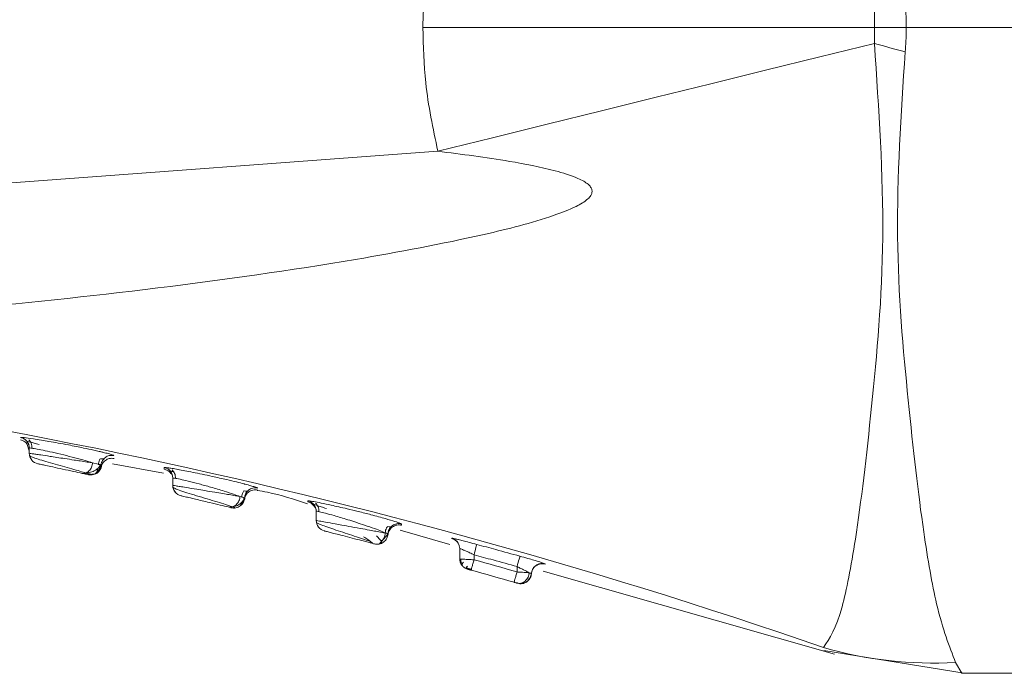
# Model space of a CAD drawing. Header units: millimetres. Extents: x -445 to 1924, y -59 to 420.
# Tile 21 of 40: x 628.69 to 642.41, y 153.48 to 162.59. Entities that reach past the tile are written whole.
import ezdxf

# ---------------------------------------------------------------- set-up
doc = ezdxf.new("R2010")
doc.units = ezdxf.units.MM

# ---------------------------------------------------------------- blocks, each defined once
blk = doc.blocks.new('Drawing View2')
at = {"color": 7, "linetype": 'Continuous', "lineweight": 18}
for p, q in [((-2.388, -9), (-15.162, -9)), ((-36.888, -11.845), (-21.693, -10.722)), ((-27.511, -14.712), (-27.511, -14.712)), ((-27.388, -14.897), (-27.422, -14.798)), ((-27.401, -14.808), (-27.396, -14.81)), ((-27.388, -14.86), (-27.388, -14.933)), ((-27.388, -14.86), (-27.388, -14.892)), ((-26.505, -15.066), (-26.429, -15.085)), ((-26.387, -15.098), (-26.387, -15.098)), ((-26.23, -15.081), (-25.517, -15.212)), ((-26.208, -14.964), (-26.208, -14.964)), ((-26.6, -15.208), (-26.525, -15.224)), ((-26.569, -15.231), (-26.563, -15.232)), ((-26.568, -15.231), (-26.569, -15.231)), ((-26.568, -15.229), (-26.461, -15.219)), ((-26.508, -15.231), (-26.457, -15.216)), ((-25.507, -15.131), (-25.506, -15.154)), ((-25.42, -15.208), (-25.396, -15.229)), ((-25.388, -15.278), (-25.388, -15.379)), ((-25.388, -15.278), (-25.388, -15.299)), ((-24.205, -15.418), (-24.205, -15.418)), ((-24.45, -15.535), (-24.429, -15.542)), ((-24.388, -15.555), (-24.388, -15.555)), ((-23.503, -15.596), (-23.503, -15.611)), ((-24.563, -15.681), (-24.522, -15.69)), ((-23.42, -15.664), (-23.396, -15.694)), ((-23.396, -15.694), (-23.393, -15.711)), ((-23.388, -15.742), (-23.388, -15.869)), ((-23.388, -15.742), (-23.388, -15.756)), ((-22.512, -16.199), (-22.387, -16.056)), ((-22.388, -16.057), (-22.388, -16.057)), ((-22.22, -16.005), (-21.523, -16.204)), ((-21.499, -16.116), (-21.499, -16.12)), ((-21.419, -16.174), (-21.395, -16.214)), ((-21.388, -16.261), (-21.388, -16.403)), ((-21.388, -16.261), (-21.388, -16.264)), ((-21.373, -16.407), (-21.388, -16.403)), ((-21.188, -16.348), (-21.188, -16.417)), ((-20.197, -16.474), (-20.222, -16.464)), ((-21.3, -16.538), (-21.29, -16.543)), ((-21.291, -16.544), (-21.291, -16.544)), ((-21.278, -16.548), (-21.275, -16.549)), ((-20.588, -16.512), (-20.588, -16.587)), ((-20.392, -16.608), (-20.397, -16.606)), ((-20.392, -16.619), (-20.387, -16.608)), ((-20.383, -16.58), (-20.388, -16.609)), ((-20.224, -16.574), (-16.164, -17.733)), ((-20.633, -16.726), (-20.628, -16.727)), ((-20.627, -16.724), (-20.629, -16.731)), ((-20.579, -16.744), (-20.587, -16.743)), ((-20.582, -16.74), (-20.579, -16.741)), ((-20.579, -16.745), (-20.58, -16.745)), ((-20.56, -16.747), (-20.557, -16.747)), ((-20.534, -16.744), (-20.519, -16.748)), ((-16.315, -17.64), (-16.315, -17.64)), ((-16.313, -17.683), (-14.356, -18)), ((-14.473, -17.848), (-14.388, -18)), ((-14.388, -18), (-2.388, -18))]:
    blk.add_line(p, q, dxfattribs=at)
at = {"color": 7, "linetype": 'Continuous', "lineweight": 18, "flags": 128}
for points in [[(-15.606, -9.219), (-16.366, -9.407), (-17.126, -9.594), (-17.887, -9.782), (-18.648, -9.97), (-19.409, -10.158), (-20.17, -10.346), (-20.932, -10.534), (-21.693, -10.722)], [(-27.388, -14.932), (-27.386, -14.958), (-27.384, -14.966)], [(-21.149, -16.203), (-21.15, -16.206), (-21.152, -16.215), (-21.156, -16.228), (-21.161, -16.246), (-21.167, -16.268), (-21.173, -16.293), (-21.18, -16.32), (-21.188, -16.348)], [(-20.548, -16.367), (-20.549, -16.371), (-20.551, -16.379), (-20.555, -16.393), (-20.56, -16.411), (-20.566, -16.433), (-20.573, -16.457), (-20.58, -16.484), (-20.588, -16.512)], [(-20.522, -16.75), (-20.546, -16.751), (-20.579, -16.745)]]:
    blk.add_lwpolyline(points, dxfattribs=at)
at = {"color": 7, "linetype": 'Continuous', "lineweight": 18}
for centre, radius, start, end in [((28.954, 149.703), 165.051, 254.33696, 254.49181), ((-42.346, -92.858), 79.595, 70.91073, 86.068), ((-27.538, -14.86), 0.15, 0.0073, 79.4971), ((-27.238, -14.933), 0.15, 180, 257.9926), ((-26.537, -15.084), 0.15, 257.5832, 285.1028), ((-25.538, -15.278), 0.15, 0.0064, 78.0251), ((-25.238, -15.379), 0.15, 180, 256.8202), ((-25.238, -15.379), 0.15, 191.6374, 229.3328), ((-23.538, -15.742), 0.15, 0.0057, 76.5885), ((-23.238, -15.869), 0.15, 180, 255.6421), ((-22.238, -16.062), 0.15, 98.0084, 177.8577), ((-21.538, -16.261), 0.15, 29.185, 75.0959), ((-21.538, -16.261), 0.15, 0.0051, 29.1784), ((-48.073, -112.891), 100.15, 74.07145, 74.4281), ((-20.238, -16.618), 0.15, 74.1953, 165.2281), ((-48.073, -112.891), 100, 74.07145, 74.4281), ((-14.795, -12.426), 5.431, 253.7433, 273.3999)]:
    blk.add_arc(centre, radius, start, end, dxfattribs=at)
for points, knots in [([(-21.902, -9), (-21.891, -8.674), (-21.871, -8.093), (-21.747, -7.526), (-21.693, -7.279)], [0, 0, 0, 0, 0.5628918, 1, 1, 1, 1]), ([(-15.606, -8.781), (-15.606, -8.822), (-15.606, -8.895), (-15.606, -8.968), (-15.606, -9)], [0, 0, 0, 0, 0.556333, 1, 1, 1, 1]), ([(-15.177, -8.661), (-15.172, -8.725), (-15.163, -8.837), (-15.162, -8.951), (-15.162, -9)], [0, 0, 0, 0, 0.561067, 1, 1, 1, 1]), ([(-15.606, -9), (-16.78, -8.999), (-18.877, -8.996), (-20.978, -8.999), (-21.902, -9)], [0, 0, 0, 0, 0.560021, 1, 1, 1, 1]), ([(-21.693, -10.722), (-21.76, -10.405), (-21.88, -9.837), (-21.895, -9.257), (-21.902, -9)], [0, 0, 0, 0, 0.556738, 1, 1, 1, 1]), ([(-15.162, -9), (-15.245, -9), (-15.393, -9), (-15.541, -9), (-15.606, -9)], [0, 0, 0, 0, 0.559994, 1, 1, 1, 1]), ([(-15.606, -9), (-15.606, -9.041), (-15.606, -9.114), (-15.606, -9.187), (-15.606, -9.219)], [0, 0, 0, 0, 0.56272, 1, 1, 1, 1]), ([(-15.162, -9), (-15.162, -9.063), (-15.164, -9.177), (-15.173, -9.289), (-15.177, -9.339)], [0, 0, 0, 0, 0.558771, 1, 1, 1, 1]), ([(-15.606, -9.219), (-15.544, -10.137), (-15.422, -11.945), (-15.645, -14.362), (-15.845, -16.077), (-16.08, -17.285), (-16.229, -17.511), (-16.315, -17.64)], [0, 0, 0, 0, 0.215583, 0.424685, 0.63353, 0.789403, 1, 1, 1, 1]), ([(-15.177, -9.339), (-15.234, -10.21), (-15.346, -11.936), (-15.136, -14.255), (-14.944, -15.951), (-14.717, -17.236), (-14.562, -17.624), (-14.473, -17.848)], [0, 0, 0, 0, 0.215496, 0.427053, 0.635275, 0.788732, 1, 1, 1, 1]), ([(-36.888, -13.304), (-35.05, -13.268), (-31.274, -13.194), (-26.59, -12.783), (-23.15, -12.3), (-21.31, -11.954), (-20.281, -11.699), (-19.803, -11.517), (-19.63, -11.42), (-19.562, -11.347), (-19.541, -11.303), (-19.541, -11.259), (-19.562, -11.218), (-19.602, -11.177), (-19.662, -11.137), (-19.812, -11.064), (-20.157, -10.962), (-20.81, -10.835), (-21.359, -10.765), (-21.693, -10.722)], [0, 0, 0, 0, 0.277154, 0.569443, 0.709641, 0.801655, 0.852576, 0.869317, 0.879228, 0.882226, 0.884534, 0.88657, 0.888768, 0.891501, 0.895083, 0.899771, 0.916625, 0.949186, 1, 1, 1, 1]), ([(-27.332, -14.732), (-27.38, -14.725), (-27.454, -14.714), (-27.503, -14.71), (-27.508, -14.712), (-27.511, -14.712)], [0, 0, 0, 0, 0.480755, 0.738426, 1, 1, 1, 1]), ([(-27.511, -14.712), (-27.494, -14.717), (-27.461, -14.727), (-27.42, -14.762), (-27.393, -14.808), (-27.39, -14.843), (-27.388, -14.86)], [0, 0, 0, 0, 0.242329, 0.4999999, 0.7576709, 1, 1, 1, 1]), ([(-27.511, -14.747), (-27.494, -14.752), (-27.46, -14.761), (-27.435, -14.786), (-27.422, -14.799)], [0, 0, 0, 0, 0.484358, 1, 1, 1, 1]), ([(-27.423, -14.762), (-27.42, -14.763), (-27.414, -14.766), (-27.378, -14.776), (-27.324, -14.791), (-27.274, -14.805), (-27.249, -14.812)], [0, 0, 0, 0, 0.2356452, 0.4932453, 0.7480397, 1, 1, 1, 1]), ([(-27.396, -14.746), (-27.39, -14.753), (-27.376, -14.767), (-27.361, -14.794), (-27.351, -14.827), (-27.351, -14.851), (-27.35, -14.863)], [0, 0, 0, 0, 0.221284, 0.464206, 0.725639, 1, 1, 1, 1]), ([(-26.338, -14.925), (-26.353, -14.921), (-26.369, -14.917), (-26.396, -14.911), (-26.429, -14.903), (-26.505, -14.886), (-26.646, -14.856), (-26.819, -14.821), (-26.984, -14.79), (-27.111, -14.768), (-27.23, -14.748), (-27.296, -14.738), (-27.332, -14.732)], [0, 0, 0, 0, 0.069101, 0.072724, 0.103391, 0.190382, 0.329925, 0.521796, 0.650419, 0.767167, 0.871985, 1, 1, 1, 1]), ([(-26.505, -15.066), (-26.538, -15.056), (-26.609, -15.034), (-26.751, -14.996), (-26.91, -14.955), (-27.065, -14.918), (-27.201, -14.889), (-27.305, -14.869), (-27.375, -14.858), (-27.384, -14.859), (-27.388, -14.86)], [0, 0, 0, 0, 0.115982, 0.247937, 0.377278, 0.510915, 0.634615, 0.756254, 0.879415, 1, 1, 1, 1]), ([(-27.388, -14.933), (-27.386, -14.933), (-27.382, -14.933), (-27.351, -14.938), (-27.301, -14.946), (-27.221, -14.957), (-27.119, -14.973), (-27.002, -14.991), (-26.888, -15.008), (-26.776, -15.025), (-26.67, -15.041), (-26.58, -15.055), (-26.529, -15.062), (-26.505, -15.066)], [0, 0, 0, 0, 0.079812, 0.162069, 0.246837, 0.334174, 0.462749, 0.544476, 0.637688, 0.744522, 0.819677, 0.914077, 1, 1, 1, 1]), ([(-26.208, -14.964), (-26.22, -14.963), (-26.242, -14.96), (-26.284, -14.966), (-26.323, -14.982), (-26.342, -15.006), (-26.348, -15.014)], [0, 0, 0, 0, 0.220431, 0.430684, 0.804896, 1, 1, 1, 1]), ([(-26.208, -14.964), (-26.217, -14.96), (-26.23, -14.953), (-26.288, -14.937), (-26.327, -14.928), (-26.338, -14.925)], [0, 0, 0, 0, 0.5520299, 0.8614353, 1, 1, 1, 1]), ([(-27.385, -14.963), (-27.379, -14.969), (-27.368, -14.979), (-27.295, -15.006), (-27.191, -15.038), (-27.063, -15.075), (-26.927, -15.113), (-26.795, -15.15), (-26.677, -15.184), (-26.622, -15.201), (-26.595, -15.209)], [0, 0, 0, 0, 0.133126, 0.264217, 0.392985, 0.519355, 0.643356, 0.764913, 0.883877, 1, 1, 1, 1]), ([(-27.269, -15.079), (-27.268, -15.079), (-27.267, -15.08), (-27.251, -15.083), (-27.218, -15.09), (-27.156, -15.103), (-27.056, -15.125), (-26.92, -15.154), (-26.767, -15.187), (-26.691, -15.204), (-26.652, -15.213)], [0, 0, 0, 0, 0.061647, 0.133405, 0.22224, 0.333845, 0.472371, 0.638681, 0.819589, 1, 1, 1, 1]), ([(-26.505, -15.066), (-26.507, -15.076), (-26.509, -15.096), (-26.52, -15.127), (-26.535, -15.155), (-26.556, -15.18), (-26.579, -15.199), (-26.605, -15.211), (-26.629, -15.216), (-26.645, -15.214), (-26.652, -15.213)], [0, 0, 0, 0, 0.114642, 0.237732, 0.367173, 0.500037, 0.632895, 0.762319, 0.885385, 1, 1, 1, 1]), ([(-26.606, -15.21), (-26.581, -15.207), (-26.53, -15.2), (-26.464, -15.17), (-26.415, -15.131), (-26.402, -15.103), (-26.395, -15.089)], [0, 0, 0, 0, 0.239239, 0.492124, 0.748772, 1, 1, 1, 1]), ([(-26.387, -15.098), (-26.389, -15.107), (-26.392, -15.127), (-26.404, -15.156), (-26.423, -15.184), (-26.447, -15.206), (-26.476, -15.223), (-26.497, -15.229), (-26.508, -15.231)], [0, 0, 0, 0, 0.151884, 0.314463, 0.485046, 0.659932, 0.834818, 1, 1, 1, 1]), ([(-26.453, -15.202), (-26.446, -15.196), (-26.431, -15.182), (-26.412, -15.156), (-26.399, -15.124), (-26.396, -15.101), (-26.395, -15.089)], [0, 0, 0, 0, 0.221759, 0.464773, 0.725979, 1, 1, 1, 1]), ([(-26.429, -15.085), (-26.423, -15.086), (-26.406, -15.091), (-26.404, -15.092), (-26.403, -15.092)], [0, 0, 0, 0, 0.337729, 1, 1, 1, 1]), ([(-26.401, -15.093), (-26.403, -15.092), (-26.404, -15.091), (-26.423, -15.086), (-26.429, -15.085)], [0, 0, 0, 0, 0.683688, 1, 1, 1, 1]), ([(-26.425, -15.095), (-26.424, -15.082), (-26.422, -15.059), (-26.411, -15.029), (-26.401, -15.013), (-26.397, -15.008)], [0, 0, 0, 0, 0.394936, 0.771227, 1, 1, 1, 1]), ([(-26.397, -15.008), (-26.396, -15.008), (-26.379, -15.011), (-26.36, -15.013), (-26.353, -15.012), (-26.35, -15.011)], [0, 0, 0, 0, 0.0139493, 0.505662, 1, 1, 1, 1]), ([(-26.387, -15.14), (-26.386, -15.129), (-26.382, -15.106), (-26.364, -15.067), (-26.329, -15.029), (-26.282, -15.007), (-26.24, -15.001), (-26.217, -15.005), (-26.206, -15.006)], [0, 0, 0, 0, 0.136954, 0.267626, 0.5, 0.732374, 0.863046, 1, 1, 1, 1]), ([(-26.348, -15.014), (-26.355, -15.02), (-26.369, -15.034), (-26.382, -15.064), (-26.385, -15.086), (-26.387, -15.098)], [0, 0, 0, 0, 0.29372, 0.638513, 1, 1, 1, 1]), ([(-26.569, -15.231), (-26.573, -15.23), (-26.582, -15.228), (-26.629, -15.217), (-26.652, -15.212)], [0, 0, 0, 0, 0.521306, 1, 1, 1, 1]), ([(-26.618, -15.212), (-26.62, -15.213), (-26.623, -15.214), (-26.626, -15.214), (-26.627, -15.214)], [0, 0, 0, 0, 0.8018252, 1, 1, 1, 1]), ([(-26.499, -15.229), (-26.489, -15.226), (-26.469, -15.219), (-26.444, -15.197), (-26.44, -15.169), (-26.437, -15.151)], [0, 0, 0, 0, 0.243548, 0.487404, 1, 1, 1, 1]), ([(-26.459, -15.218), (-26.449, -15.212), (-26.43, -15.2), (-26.408, -15.175), (-26.392, -15.147), (-26.387, -15.127), (-26.384, -15.118)], [0, 0, 0, 0, 0.265321, 0.523973, 0.77024, 1, 1, 1, 1]), ([(-25.316, -15.158), (-25.344, -15.153), (-25.401, -15.143), (-25.46, -15.134), (-25.5, -15.129), (-25.504, -15.131), (-25.507, -15.131)], [0, 0, 0, 0, 0.246755, 0.499449, 0.750519, 1, 1, 1, 1]), ([(-25.507, -15.154), (-25.491, -15.159), (-25.458, -15.169), (-25.434, -15.194), (-25.421, -15.207)], [0, 0, 0, 0, 0.4849119, 1, 1, 1, 1]), ([(-25.425, -15.178), (-25.422, -15.18), (-25.415, -15.183), (-25.393, -15.189), (-25.373, -15.196), (-25.372, -15.196)], [0, 0, 0, 0, 0.463452, 0.969596, 1, 1, 1, 1]), ([(-25.396, -15.165), (-25.39, -15.172), (-25.376, -15.186), (-25.361, -15.213), (-25.351, -15.247), (-25.35, -15.271), (-25.35, -15.283)], [0, 0, 0, 0, 0.220864, 0.463706, 0.725336, 1, 1, 1, 1]), ([(-24.3, -15.385), (-24.325, -15.378), (-24.354, -15.37), (-24.421, -15.353), (-24.501, -15.332), (-24.649, -15.297), (-24.815, -15.259), (-24.976, -15.225), (-25.142, -15.191), (-25.261, -15.168), (-25.315, -15.159), (-25.316, -15.158)], [0, 0, 0, 0, 0.113564, 0.1298, 0.24444, 0.375817, 0.550949, 0.670871, 0.785338, 0.99681, 1, 1, 1, 1]), ([(-24.45, -15.535), (-24.478, -15.525), (-24.537, -15.504), (-24.679, -15.458), (-24.849, -15.407), (-25.025, -15.359), (-25.174, -15.321), (-25.292, -15.293), (-25.372, -15.277), (-25.383, -15.278), (-25.388, -15.278)], [0, 0, 0, 0, 0.113656, 0.237423, 0.386818, 0.512713, 0.640144, 0.756119, 0.879699, 1, 1, 1, 1]), ([(-25.388, -15.379), (-25.386, -15.38), (-25.381, -15.381), (-25.345, -15.387), (-25.287, -15.396), (-25.192, -15.411), (-25.072, -15.432), (-24.933, -15.454), (-24.809, -15.475), (-24.694, -15.494), (-24.596, -15.511), (-24.512, -15.525), (-24.47, -15.532), (-24.45, -15.535)], [0, 0, 0, 0, 0.079383, 0.161715, 0.247086, 0.335574, 0.467676, 0.554471, 0.659651, 0.749759, 0.825153, 0.916216, 1, 1, 1, 1]), ([(-25.385, -15.407), (-25.379, -15.412), (-25.367, -15.423), (-25.283, -15.454), (-25.164, -15.492), (-25.022, -15.535), (-24.874, -15.579), (-24.736, -15.62), (-24.619, -15.656), (-24.574, -15.672), (-24.551, -15.68)], [0, 0, 0, 0, 0.133073, 0.264062, 0.392667, 0.518875, 0.642781, 0.764381, 0.88355, 1, 1, 1, 1]), ([(-24.426, -15.547), (-24.424, -15.534), (-24.422, -15.51), (-24.411, -15.48), (-24.399, -15.464), (-24.395, -15.458)], [0, 0, 0, 0, 0.389761, 0.760971, 1, 1, 1, 1]), ([(-24.395, -15.458), (-24.395, -15.458), (-24.377, -15.461), (-24.358, -15.463), (-24.351, -15.462), (-24.348, -15.461)], [0, 0, 0, 0, 0.014759, 0.530706, 1, 1, 1, 1]), ([(-24.388, -15.584), (-24.386, -15.572), (-24.383, -15.548), (-24.369, -15.517), (-24.35, -15.491), (-24.328, -15.47), (-24.302, -15.455), (-24.272, -15.444), (-24.237, -15.44), (-24.214, -15.444), (-24.202, -15.446)], [0, 0, 0, 0, 0.136997, 0.267593, 0.389104, 0.5, 0.610896, 0.732406, 0.863003, 1, 1, 1, 1]), ([(-24.347, -15.462), (-24.348, -15.463), (-24.356, -15.47), (-24.369, -15.49), (-24.383, -15.52), (-24.386, -15.543), (-24.388, -15.555)], [0, 0, 0, 0, 0.024518, 0.329172, 0.6565, 1, 1, 1, 1]), ([(-24.205, -15.418), (-24.216, -15.416), (-24.239, -15.413), (-24.273, -15.417), (-24.303, -15.428), (-24.328, -15.443), (-24.341, -15.456), (-24.347, -15.462)], [0, 0, 0, 0, 0.2278565, 0.4449854, 0.6470741, 0.8316692, 1, 1, 1, 1]), ([(-24.205, -15.418), (-24.212, -15.414), (-24.223, -15.408), (-24.28, -15.391), (-24.3, -15.385)], [0, 0, 0, 0, 0.64181, 1, 1, 1, 1]), ([(-24.211, -15.451), (-24.163, -15.459), (-23.925, -15.5), (-23.695, -15.576), (-23.51, -15.636)], [0, 0, 0, 0, 0.198521, 1, 1, 1, 1]), ([(-25.272, -15.525), (-25.271, -15.526), (-25.269, -15.526), (-25.251, -15.53), (-25.213, -15.539), (-25.151, -15.554), (-25.07, -15.573), (-24.978, -15.595), (-24.857, -15.624), (-24.716, -15.657), (-24.65, -15.673), (-24.617, -15.681)], [0, 0, 0, 0, 0.060359, 0.131534, 0.221024, 0.334782, 0.426548, 0.531655, 0.646832, 0.824075, 1, 1, 1, 1]), ([(-24.45, -15.535), (-24.451, -15.546), (-24.454, -15.566), (-24.465, -15.597), (-24.482, -15.627), (-24.505, -15.652), (-24.532, -15.671), (-24.561, -15.682), (-24.59, -15.686), (-24.608, -15.683), (-24.617, -15.681)], [0, 0, 0, 0, 0.114125, 0.237091, 0.366745, 0.500021, 0.633293, 0.762938, 0.88589, 1, 1, 1, 1]), ([(-24.388, -15.555), (-24.389, -15.565), (-24.391, -15.586), (-24.403, -15.616), (-24.422, -15.644), (-24.447, -15.668), (-24.478, -15.685), (-24.51, -15.695), (-24.542, -15.697), (-24.563, -15.694), (-24.573, -15.692)], [0, 0, 0, 0, 0.11449, 0.237535, 0.367027, 0.5, 0.632973, 0.762465, 0.88551, 1, 1, 1, 1]), ([(-24.563, -15.681), (-24.541, -15.677), (-24.497, -15.669), (-24.443, -15.636), (-24.404, -15.593), (-24.396, -15.563), (-24.392, -15.548)], [0, 0, 0, 0, 0.24442, 0.500274, 0.755568, 1, 1, 1, 1]), ([(-24.509, -15.693), (-24.498, -15.69), (-24.475, -15.684), (-24.448, -15.665), (-24.427, -15.639), (-24.421, -15.618), (-24.418, -15.607)], [0, 0, 0, 0, 0.239929, 0.490061, 0.745253, 1, 1, 1, 1]), ([(-24.429, -15.542), (-24.419, -15.544), (-24.401, -15.55), (-24.398, -15.551), (-24.396, -15.552)], [0, 0, 0, 0, 0.538544, 1, 1, 1, 1]), ([(-24.396, -15.552), (-24.397, -15.551), (-24.4, -15.55), (-24.419, -15.544), (-24.429, -15.542)], [0, 0, 0, 0, 0.481262, 1, 1, 1, 1]), ([(-23.504, -15.611), (-23.488, -15.616), (-23.456, -15.627), (-23.432, -15.652), (-23.42, -15.664)], [0, 0, 0, 0, 0.485457, 1, 1, 1, 1]), ([(-23.319, -15.626), (-23.356, -15.619), (-23.429, -15.605), (-23.491, -15.595), (-23.499, -15.595), (-23.503, -15.596)], [0, 0, 0, 0, 0.347662, 0.681002, 1, 1, 1, 1]), ([(-23.427, -15.641), (-23.423, -15.642), (-23.417, -15.645), (-23.379, -15.658), (-23.323, -15.677), (-23.272, -15.695), (-23.247, -15.703)], [0, 0, 0, 0, 0.2361989, 0.4939763, 0.7485375, 1, 1, 1, 1]), ([(-23.396, -15.63), (-23.389, -15.636), (-23.376, -15.65), (-23.361, -15.678), (-23.35, -15.712), (-23.35, -15.737), (-23.35, -15.749)], [0, 0, 0, 0, 0.220528, 0.463352, 0.725174, 1, 1, 1, 1]), ([(-22.291, -15.883), (-22.332, -15.871), (-22.42, -15.844), (-22.606, -15.794), (-22.793, -15.746), (-22.984, -15.7), (-23.169, -15.658), (-23.274, -15.636), (-23.319, -15.626)], [0, 0, 0, 0, 0.174289, 0.370462, 0.523681, 0.655074, 0.851603, 1, 1, 1, 1]), ([(-24.573, -15.692), (-24.575, -15.691), (-24.579, -15.69), (-24.605, -15.684), (-24.617, -15.681)], [0, 0, 0, 0, 0.530381, 1, 1, 1, 1]), ([(-23.405, -15.677), (-23.401, -15.683), (-23.397, -15.688), (-23.396, -15.694), (-23.396, -15.694)], [0, 0, 0, 0, 0.994349, 1, 1, 1, 1]), ([(-22.388, -16.057), (-22.393, -16.055), (-22.402, -16.052), (-22.474, -16.022), (-22.577, -15.981), (-22.701, -15.938), (-22.831, -15.896), (-22.977, -15.849), (-23.13, -15.804), (-23.263, -15.768), (-23.34, -15.749), (-23.381, -15.74), (-23.386, -15.741), (-23.388, -15.742)], [0, 0, 0, 0, 0.097412, 0.195192, 0.283283, 0.385949, 0.467621, 0.542376, 0.671702, 0.771138, 0.863853, 0.93221, 1, 1, 1, 1]), ([(-23.388, -15.869), (-23.386, -15.87), (-23.382, -15.871), (-23.342, -15.878), (-23.26, -15.893), (-23.146, -15.913), (-23.021, -15.936), (-22.889, -15.96), (-22.745, -15.985), (-22.624, -16.008), (-22.526, -16.026), (-22.45, -16.041), (-22.398, -16.047), (-22.391, -16.054), (-22.388, -16.057)], [0, 0, 0, 0, 0.061637, 0.135937, 0.234718, 0.342751, 0.406691, 0.49335, 0.597244, 0.682352, 0.747605, 0.837926, 0.917039, 1, 1, 1, 1]), ([(-23.386, -15.893), (-23.381, -15.898), (-23.371, -15.909), (-23.303, -15.937), (-23.205, -15.972), (-23.085, -16.012), (-22.955, -16.055), (-22.828, -16.097), (-22.711, -16.135), (-22.652, -16.156), (-22.624, -16.166)], [0, 0, 0, 0, 0.133042, 0.264051, 0.392708, 0.518958, 0.642852, 0.764388, 0.883502, 1, 1, 1, 1]), ([(-22.201, -15.917), (-22.211, -15.915), (-22.232, -15.911), (-22.265, -15.914), (-22.298, -15.924), (-22.326, -15.939), (-22.339, -15.953), (-22.345, -15.959)], [0, 0, 0, 0, 0.19419, 0.403519, 0.624315, 0.851327, 1, 1, 1, 1]), ([(-22.201, -15.917), (-22.204, -15.915), (-22.212, -15.909), (-22.263, -15.892), (-22.291, -15.883)], [0, 0, 0, 0, 0.461014, 1, 1, 1, 1]), ([(-22.201, -15.935), (-22.201, -15.935), (-22.2, -15.942), (-22.201, -15.929), (-22.201, -15.917)], [0, 0, 0, 0, 0.058101, 1, 1, 1, 1]), ([(-23.275, -16.015), (-23.274, -16.015), (-23.271, -16.016), (-23.246, -16.022), (-23.197, -16.035), (-23.119, -16.055), (-23.013, -16.082), (-22.884, -16.116), (-22.766, -16.146), (-22.679, -16.169), (-22.621, -16.184), (-22.583, -16.194), (-22.578, -16.196), (-22.576, -16.196)], [0, 0, 0, 0, 0.057952, 0.128681, 0.221056, 0.308786, 0.414458, 0.535837, 0.662907, 0.747233, 0.831553, 0.915794, 1, 1, 1, 1]), ([(-22.388, -16.057), (-22.389, -16.067), (-22.391, -16.088), (-22.403, -16.119), (-22.422, -16.148), (-22.448, -16.173), (-22.479, -16.191), (-22.512, -16.2), (-22.545, -16.203), (-22.566, -16.198), (-22.576, -16.196)], [0, 0, 0, 0, 0.113949, 0.236874, 0.366604, 0.500025, 0.633441, 0.763161, 0.88607, 1, 1, 1, 1]), ([(-22.482, -16.161), (-22.475, -16.154), (-22.459, -16.14), (-22.441, -16.112), (-22.428, -16.079), (-22.426, -16.055), (-22.425, -16.044)], [0, 0, 0, 0, 0.2266098, 0.4764871, 0.7462425, 1, 1, 1, 1]), ([(-22.426, -16.044), (-22.425, -16.032), (-22.422, -16.007), (-22.41, -15.976), (-22.399, -15.96), (-22.394, -15.953)], [0, 0, 0, 0, 0.388031, 0.757609, 1, 1, 1, 1]), ([(-22.394, -15.953), (-22.394, -15.953), (-22.376, -15.957), (-22.357, -15.959), (-22.349, -15.958), (-22.346, -15.957)], [0, 0, 0, 0, 0.0147133, 0.530548, 1, 1, 1, 1]), ([(-22.388, -16.077), (-22.387, -16.067), (-22.385, -16.045), (-22.373, -16.014), (-22.354, -15.985), (-22.328, -15.96), (-22.297, -15.942), (-22.263, -15.932), (-22.23, -15.93), (-22.209, -15.934), (-22.199, -15.936)], [0, 0, 0, 0, 0.113822, 0.236712, 0.366489, 0.500005, 0.63352, 0.763294, 0.886181, 1, 1, 1, 1]), ([(-22.345, -15.959), (-22.348, -15.961), (-22.359, -15.972), (-22.373, -15.995), (-22.385, -16.026), (-22.387, -16.047), (-22.388, -16.057)], [0, 0, 0, 0, 0.111489, 0.425718, 0.723631, 1, 1, 1, 1]), ([(-22.729, -16.096), (-22.707, -16.109), (-22.664, -16.136), (-22.623, -16.166), (-22.602, -16.185), (-22.603, -16.187), (-22.604, -16.187)], [0, 0, 0, 0, 0.298102, 0.586324, 0.860766, 1, 1, 1, 1]), ([(-22.501, -16.196), (-22.492, -16.193), (-22.474, -16.185), (-22.477, -16.162), (-22.5, -16.131), (-22.532, -16.101), (-22.548, -16.085)], [0, 0, 0, 0, 0.2183949, 0.4703728, 0.7309944, 1, 1, 1, 1]), ([(-21.5, -16.12), (-21.485, -16.125), (-21.453, -16.136), (-21.431, -16.161), (-21.419, -16.174)], [0, 0, 0, 0, 0.486024, 1, 1, 1, 1]), ([(-21.149, -16.203), (-21.185, -16.193), (-21.253, -16.175), (-21.34, -16.153), (-21.403, -16.137), (-21.454, -16.125), (-21.491, -16.117), (-21.497, -16.116), (-21.499, -16.116)], [0, 0, 0, 0, 0.202596, 0.375556, 0.525095, 0.653417, 0.825697, 1, 1, 1, 1]), ([(-21.188, -16.348), (-21.209, -16.338), (-21.247, -16.32), (-21.296, -16.298), (-21.333, -16.282), (-21.362, -16.27), (-21.383, -16.261), (-21.386, -16.261), (-21.388, -16.261)], [0, 0, 0, 0, 0.2085339, 0.3844381, 0.5345231, 0.6617054, 0.8304804, 1, 1, 1, 1]), ([(-20.548, -16.367), (-20.66, -16.336), (-20.86, -16.281), (-21.06, -16.227), (-21.149, -16.203)], [0, 0, 0, 0, 0.558043, 1, 1, 1, 1]), ([(-21.388, -16.403), (-21.386, -16.42), (-21.383, -16.452), (-21.367, -16.486), (-21.352, -16.499), (-21.349, -16.502)], [0, 0, 0, 0, 0.4491375, 0.898275, 1, 1, 1, 1]), ([(-21.373, -16.407), (-21.373, -16.416), (-21.372, -16.435), (-21.365, -16.462), (-21.357, -16.479), (-21.353, -16.487)], [0, 0, 0, 0, 0.3304658, 0.6781629, 1, 1, 1, 1]), ([(-21.333, -16.449), (-21.339, -16.455), (-21.352, -16.467), (-21.358, -16.484), (-21.353, -16.501), (-21.34, -16.513), (-21.334, -16.517)], [0, 0, 0, 0, 0.291659, 0.563308, 0.818722, 1, 1, 1, 1]), ([(-20.588, -16.512), (-20.699, -16.481), (-20.899, -16.426), (-21.099, -16.372), (-21.188, -16.348)], [0, 0, 0, 0, 0.558045, 1, 1, 1, 1]), ([(-20.222, -16.464), (-20.243, -16.457), (-20.276, -16.446), (-20.356, -16.422), (-20.442, -16.397), (-20.511, -16.377), (-20.548, -16.367)], [0, 0, 0, 0, 0.3087748, 0.5008364, 0.732465, 1, 1, 1, 1]), ([(-20.388, -16.616), (-20.387, -16.606), (-20.384, -16.584), (-20.372, -16.553), (-20.353, -16.524), (-20.326, -16.5), (-20.294, -16.482), (-20.26, -16.473), (-20.227, -16.472), (-20.206, -16.477), (-20.196, -16.479)], [0, 0, 0, 0, 0.113729, 0.236596, 0.366411, 0.5, 0.633589, 0.763404, 0.886271, 1, 1, 1, 1]), ([(-21.334, -16.517), (-21.33, -16.52), (-21.315, -16.536), (-21.294, -16.543), (-21.278, -16.548)], [0, 0, 0, 0, 0.24758, 1, 1, 1, 1]), ([(-21.303, -16.527), (-21.297, -16.528), (-21.285, -16.532), (-21.264, -16.538), (-21.243, -16.545), (-21.228, -16.549), (-21.22, -16.552)], [0, 0, 0, 0, 0.254798, 0.506107, 0.754339, 1, 1, 1, 1]), ([(-21.269, -16.55), (-21.271, -16.55), (-21.278, -16.548), (-21.286, -16.545), (-21.293, -16.54), (-21.299, -16.531), (-21.297, -16.52), (-21.285, -16.512), (-21.278, -16.507)], [0, 0, 0, 0, 0.051531, 0.174502, 0.301067, 0.43224, 0.708111, 1, 1, 1, 1]), ([(-21.269, -16.55), (-21.269, -16.551), (-21.266, -16.551), (-21.259, -16.553), (-21.25, -16.556), (-21.239, -16.559), (-21.232, -16.561), (-21.228, -16.562)], [0, 0, 0, 0, 0.1043671, 0.3326035, 0.5505076, 0.7692813, 1, 1, 1, 1]), ([(-21.225, -16.55), (-21.225, -16.55), (-21.228, -16.561), (-21.228, -16.562), (-21.228, -16.562)], [0, 0, 0, 0, 0.021325, 1, 1, 1, 1]), ([(-20.419, -16.599), (-20.427, -16.594), (-20.447, -16.583), (-20.487, -16.562), (-20.535, -16.538), (-20.57, -16.521), (-20.588, -16.512)], [0, 0, 0, 0, 0.214535, 0.47356, 0.720349, 1, 1, 1, 1]), ([(-20.419, -16.599), (-20.42, -16.609), (-20.423, -16.63), (-20.435, -16.661), (-20.452, -16.691), (-20.476, -16.716), (-20.503, -16.735), (-20.533, -16.745), (-20.561, -16.748), (-20.578, -16.745), (-20.587, -16.743)], [0, 0, 0, 0, 0.113774, 0.236652, 0.366449, 0.500003, 0.633557, 0.763352, 0.886229, 1, 1, 1, 1]), ([(-20.388, -16.609), (-20.389, -16.62), (-20.391, -16.641), (-20.404, -16.672), (-20.423, -16.7), (-20.45, -16.724), (-20.481, -16.742), (-20.515, -16.751), (-20.548, -16.752), (-20.569, -16.747), (-20.579, -16.745)], [0, 0, 0, 0, 0.113929, 0.236843, 0.366572, 0.5, 0.633427, 0.763157, 0.886071, 1, 1, 1, 1]), ([(-20.452, -16.722), (-20.442, -16.714), (-20.424, -16.699), (-20.405, -16.669), (-20.393, -16.637), (-20.391, -16.616), (-20.39, -16.606)], [0, 0, 0, 0, 0.267472, 0.527266, 0.772918, 1, 1, 1, 1]), ([(-20.419, -16.599), (-20.409, -16.602), (-20.395, -16.606), (-20.393, -16.607), (-20.392, -16.608)], [0, 0, 0, 0, 0.661614, 1, 1, 1, 1]), ([(-20.197, -16.478), (-20.197, -16.478), (-20.197, -16.48), (-20.197, -16.477), (-20.197, -16.474)], [0, 0, 0, 0, 0.118952, 1, 1, 1, 1]), ([(-20.629, -16.731), (-20.625, -16.732), (-20.618, -16.734), (-20.606, -16.737), (-20.595, -16.741), (-20.59, -16.742), (-20.587, -16.743)], [0, 0, 0, 0, 0.230223, 0.458076, 0.731449, 1, 1, 1, 1]), ([(-20.587, -16.743), (-20.584, -16.744), (-20.58, -16.745), (-20.579, -16.745), (-20.579, -16.745)], [0, 0, 0, 0, 0.5566112, 1, 1, 1, 1]), ([(-20.515, -16.749), (-20.504, -16.747), (-20.48, -16.742), (-20.45, -16.723), (-20.426, -16.698), (-20.416, -16.677), (-20.412, -16.666)], [0, 0, 0, 0, 0.241252, 0.493089, 0.74853, 1, 1, 1, 1])]:
    blk.add_open_spline(points, degree=3, knots=knots, dxfattribs=at)
for points in [[(-21.388, -16.403), (-21.385, -16.405), (-21.379, -16.407), (-21.333, -16.41), (-21.267, -16.414), (-21.214, -16.416), (-21.188, -16.417)], [(-21.188, -16.417), (-21.193, -16.436), (-21.204, -16.474), (-21.217, -16.522), (-21.226, -16.555), (-21.228, -16.56), (-21.228, -16.562)], [(-20.588, -16.587), (-20.593, -16.606), (-20.604, -16.643), (-20.618, -16.691), (-20.627, -16.724), (-20.628, -16.729), (-20.629, -16.731)], [(-20.588, -16.587), (-20.571, -16.588), (-20.537, -16.59), (-20.49, -16.593), (-20.449, -16.596), (-20.429, -16.598), (-20.419, -16.599)]]:
    blk.add_open_spline(points, degree=3, dxfattribs=at)

msp = doc.modelspace()

# ---------------------------------------------------------------- block references
at = {"color": 7, "linetype": 'Continuous', "lineweight": 18}
msp.add_blockref('Drawing View2', (656.209, 171.483), dxfattribs=at)

doc.saveas('drawing.dxf')
